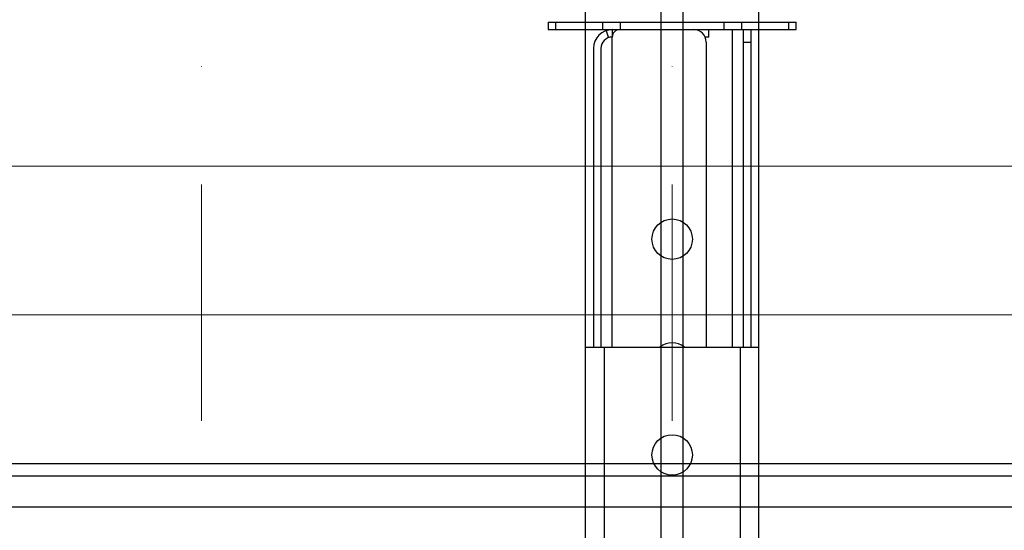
# Model space of a CAD drawing. Header units: millimetres. Extents: x 132157 to 155303, y 33763 to 45643.
# Tile 8 of 256: x 140701 to 140966, y 34534 to 34671. Entities that reach past the tile are written whole.
import ezdxf

# ---------------------------------------------------------------- set-up
doc = ezdxf.new("R2010")
doc.units = ezdxf.units.MM
doc.header["$LTSCALE"] = 20
doc.header["$PDMODE"] = 35
doc.header["$PDSIZE"] = 10
doc.linetypes.add('ČERCHOVANÁ2', pattern=[12.7, 6.35, -3.175, 0, -3.175])
for name, color, linetype in [('KABINA', 5, 'Continuous'), ('KONSTRUKCE', 30, 'Continuous'), ('KOTY', 7, 'Continuous'), ('VODÍTKA', 36, 'Continuous')]:
    doc.layers.add(name, color=color, linetype=linetype)
doc.layers.add('OSY', color=1, linetype='ČERCHOVANÁ2', lineweight=9)
doc.layers.add('SLABA', color=7, linetype='Continuous', lineweight=9)
doc.styles.get("Standard").update_dxf_attribs({"font": 'arial.ttf'})
doc.dimstyles.get("Standard").update_dxf_attribs({"dimscale": 20, "dimtxt": 3, "dimasz": 3, "dimexe": 1, "dimexo": 0, "dimgap": 1.5, "dimtad": 1, "dimdsep": 46, "dimtxsty": 'Standard', "dimcen": 0, "dimdle": 1, "dimclrd": 256, "dimclre": 256, "dimclrt": 256, "dimaunit": 1, "dimadec": 0, "dimazin": 0, "dimtfac": 0.6, "dimtmove": 0, "dimatfit": 3, "dimfxl": 0, "dimtolj": 1, "dimarcsym": 0})

# ---------------------------------------------------------------- blocks, each defined once
blk = doc.blocks.new('*D526')
at = {"layer": 'Defpoints', "color": 0, "ltscale": 0.5}
for p in [(139486.5, 37142.59), (140853.17, 37142.59), (140179.84, 34309.26)]:
    blk.add_point(p, dxfattribs=at)
at = {"layer": 'KOTY', "lineweight": -2, "ltscale": 0.5}
for p, q in [((140853.17, 37142.59), (139466.5, 37142.59)), ((139486.5, 34369.26), (139486.5, 37082.59)), ((140179.84, 34309.26), (139466.5, 34309.26))]:
    blk.add_line(p, q, dxfattribs=at)
at = {"layer": 'KOTY', "ltscale": 0.5}
for points in [[(139476.5, 37082.59), (139496.5, 37082.59), (139486.5, 37142.59)], [(139476.5, 34369.26), (139496.5, 34369.26), (139486.5, 34309.26)]]:
    blk.add_solid(points, dxfattribs=at)
at = {"layer": 'KOTY', "ltscale": 0.5, "insert": (139418.54, 35725.93), "char_height": 60, "attachment_point": 5, "rotation": 90}
blk.add_mtext('\\A1;TYČ 4250', dxfattribs=at)

msp = doc.modelspace()

# ---------------------------------------------------------------- linework, layer by layer
at = {"layer": 'KABINA'}
for p, q in [((140843.1698, 34670.5921), (140843.1698, 34668.5921)), ((140843.1698, 34670.5921), (140909.8365, 34670.5921)), ((140845.1224, 34670.5921), (140845.1224, 34668.5921)), ((140857.8838, 34668.5921), (140857.8838, 34670.5921)), ((140862.5979, 34668.5921), (140862.5979, 34670.5921)), ((140890.4084, 34670.5921), (140890.4084, 34668.5921)), ((140895.1224, 34670.5921), (140895.1224, 34668.5921)), ((140907.8838, 34668.5921), (140907.8838, 34670.5921)), ((140909.8365, 34668.5921), (140909.8365, 34670.5921)), ((140843.1698, 34668.5921), (140909.8365, 34668.5921)), ((140858.7066, 34668.3055), (140859.371, 34666.4191)), ((140860.3831, 34668.5921), (140860.3831, 34666.5921)), ((140860.3831, 34583.2588), (140860.3831, 34666.5921)), ((140886.3365, 34666.5921), (140885.3521, 34666.5921)), ((140886.3365, 34666.5921), (140886.3365, 34668.5921)), ((140892.6231, 34668.5921), (140892.6231, 34583.2588)), ((140895.6698, 34583.2588), (140895.6698, 34668.5921)), ((140897.6698, 34668.5921), (140897.6698, 34583.2588)), ((140885.6698, 34665.2588), (140885.6698, 34583.2588)), ((140895.6698, 34665.2588), (140897.6698, 34665.2588)), ((140855.3365, 34663.5455), (140855.3365, 34583.2588)), ((140857.3365, 34663.5455), (140857.3365, 34583.2588)), ((140853.1698, 34309.2588), (140853.1698, 34583.2588)), ((140853.1698, 34583.2588), (140899.8365, 34583.2588)), ((140858.2165, 34583.2588), (140858.2165, 34309.2588)), ((140894.7898, 34583.2588), (140894.7898, 34309.2588)), ((140899.8365, 34309.2588), (140899.8365, 34583.2588))]:
    msp.add_line(p, q, dxfattribs=at)
for centre in [(140876.5031, 34612.2588), (140876.5031, 34554.2588)]:
    msp.add_circle(centre, 5.4333, dxfattribs=at)
for centre, radius, start, end in [((140860.3831, 34663.5455), 5.0467, 90, 180), ((140860.3831, 34663.5455), 3.0467, 90, 180), ((140862.3831, 34666.5921), 2, 90, 180), ((140882.3365, 34665.2588), 3.3333, 0, 90), ((140876.5031, 34578.9255), 5.4333, 52.896399, 127.103601)]:
    msp.add_arc(centre, radius, start, end, dxfattribs=at)
at = {"layer": 'KONSTRUKCE'}
for p, q in [((140476.5031, 34551.9255), (141023.1698, 34551.9255)), ((141019.8365, 34548.5921), (140479.8365, 34548.5921)), ((141019.8648, 34540.2568), (140479.8082, 34540.2568))]:
    msp.add_line(p, q, dxfattribs=at)
at = {"layer": 'OSY', "ltscale": 0.5}
for p, q in [((140749.8365, 34309.2588), (140749.8365, 40699.2588)), ((140876.5031, 34309.2588), (140876.5031, 40699.2588))]:
    msp.add_line(p, q, dxfattribs=at)
at = {"layer": 'SLABA'}
for p, q in [((140476.5031, 34631.9255), (141023.1698, 34631.9255)), ((140476.5031, 34591.9255), (141023.1698, 34591.9255))]:
    msp.add_line(p, q, dxfattribs=at)
at = {"layer": 'VODÍTKA', "ltscale": 0.5}
for p, q in [((140853.1698, 34309.2588), (140853.1698, 40699.2588)), ((140873.5031, 34309.2588), (140873.5031, 40699.2588)), ((140879.5031, 34309.2588), (140879.5031, 40699.2588)), ((140899.8365, 34309.2588), (140899.8365, 40699.2588))]:
    msp.add_line(p, q, dxfattribs=at)

# ---------------------------------------------------------------- dimensions: what is measured, and where the dimension line sits
at = {"layer": 'KOTY', "ltscale": 0.5}
dim = msp.add_linear_dim(base=(139486.5031, 37142.5921), p1=(140179.8365, 34309.2588), p2=(140853.1698, 37142.5921), angle=90, text='TYČ <>', dimstyle='Standard', override={"dimlfac": 1.5}, dxfattribs=at)
dim.commit()
dim.dimension.update_dxf_attribs({"geometry": '*D526', "text_midpoint": (139418.5427, 35725.9255)})

doc.saveas('drawing.dxf')
